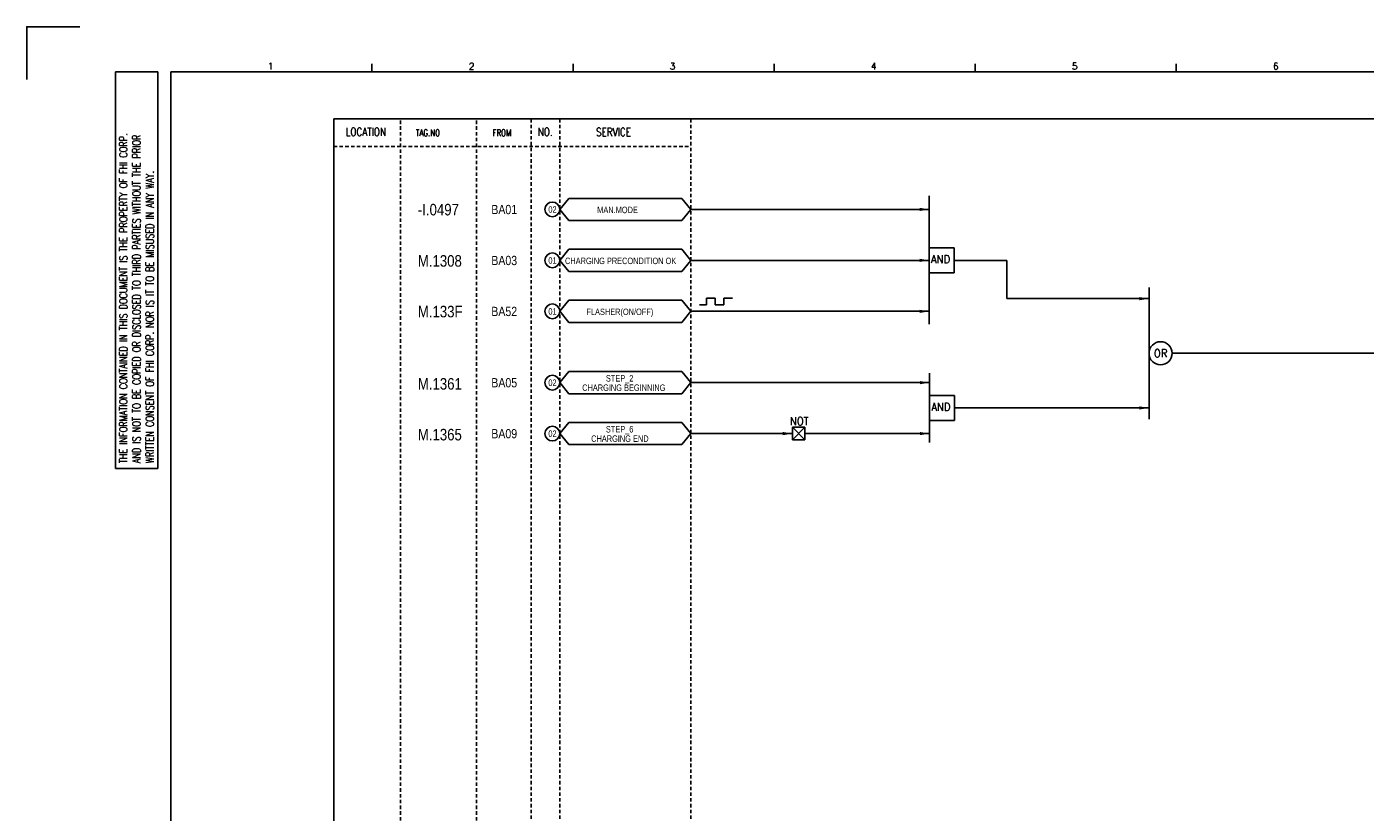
# Model space of a CAD drawing. Extents: x 1485 to 2451, y -128 to 555.
# Tile 2 of 4: x 1485 to 2066, y 214 to 555. Entities that reach past the tile are written whole.
import ezdxf
from ezdxf.enums import TextEntityAlignment as Align

# ---------------------------------------------------------------- set-up
doc = ezdxf.new("R2010")
doc.units = 0
doc.header["$MEASUREMENT"] = 0
doc.linetypes.add('HIDDEN', pattern=[4, 1.5, -1, 1.5])
doc.layers.get('0').update_dxf_attribs({"linetype": 'CONTINUOUS'})
doc.layers.get('DEFPOINTS').update_dxf_attribs({"linetype": 'CONTINUOUS'})
for name, color, linetype in [('CON', 4, 'CONTINUOUS'), ('DCS', 7, 'CONTINUOUS'), ('DIM', 3, 'CONTINUOUS'), ('HID', 2, 'HIDDEN'), ('圖框CON', 4, 'CONTINUOUS'), ('框線', 6, 'CONTINUOUS')]:
    doc.layers.add(name, color=color, linetype=linetype)
doc.styles.add('DAYUKP', font='complex', dxfattribs={"bigfont": 'DAYUKP.SHX'})
doc.styles.add('ROMANS', font='romans', dxfattribs={"width": 0.8})
doc.styles.add('style3', font='ARIALN.TTF')

# ---------------------------------------------------------------- blocks, each defined once
blk = doc.blocks.new('LEADER')
at = {"layer": 'CON'}
blk.add_solid([(0.85, -0.57), (0.85, -1.57), (3.85, -1.07)], dxfattribs=at)
blk = doc.blocks.new('1')
at = {"layer": 'DEFPOINTS'}
blk.add_lwpolyline([(1268.99, 689.33), (1246.02, 689.33), (1246.02, 666.36)], dxfattribs=at)
at = {"layer": '圖框CON'}
for p, q in [((1284.5, 669.81), (1302.87, 669.81)), ((1284.5, 497.52), (1284.5, 669.81)), ((1302.87, 497.52), (1302.87, 669.81)), ((1395.91, 669.85), (1395.91, 673.29)), ((1483.2, 669.85), (1483.2, 673.29)), ((1570.49, 669.85), (1570.49, 673.29)), ((1657.78, 669.85), (1657.78, 673.29)), ((1745.08, 669.85), (1745.08, 673.29)), ((1284.5, 497.52), (1302.87, 497.52))]:
    blk.add_line(p, q, dxfattribs=at)
at = {"layer": '框線'}
for p, q in [((1308.62, 669.81), (1308.62, 26.6)), ((2181.53, 669.81), (1308.62, 669.81))]:
    blk.add_line(p, q, dxfattribs=at)
at = {"style": 'DAYUKP'}
for s, p in [('1', (1350.64, 670.78)), ('2', (1437.93, 670.78)), ('3', (1525.22, 670.78)), ('4', (1612.51, 670.78)), ('5', (1699.8, 670.78)), ('6', (1787.1, 670.78))]:
    blk.add_text(s, height=2.87, dxfattribs=at).set_placement(p)
at = {"layer": 'DIM', "style": 'ROMANS', "width": 0.75}
for s, p in [('THE INFORMATION CONTAINED IN THIS DOCUMENT IS THE PROPERTY OF FHI CORP.', (1287.94, 499.82)), ('AND IS NOT TO BE COPIED OR DISCLOSED TO THIRD PARTIES WITHOUT THE PRIOR', (1293.68, 499.82)), ('WRITTEN CONSENT OF FHI CORP. NOR IS IT TO BE MISUSED IN ANY WAY.', (1299.43, 499.82))]:
    blk.add_text(s, height=3.4457, rotation=90, dxfattribs=at).set_placement(p, align=Align.MIDDLE_LEFT)

msp = doc.modelspace()

# ---------------------------------------------------------------- linework, layer by layer
at = {"layer": 'CON', "color": 6}
for p, q in [((1716.24, 475.32), (1720.14, 480.13)), ((1769.28, 480.13), (1720.14, 480.13)), ((1773.17, 475.32), (1769.28, 480.13)), ((1876.65, 481.15), (1876.65, 425.49)), ((1716.24, 475.32), (1720.14, 470.5)), ((1773.17, 475.32), (1769.28, 470.5)), ((1720.14, 470.5), (1769.28, 470.5)), ((1716.24, 453.19), (1720.14, 458)), ((1769.28, 458), (1720.14, 458)), ((1773.17, 453.19), (1769.28, 458)), ((1876.65, 447.71), (1876.65, 458.67)), ((1887.52, 458.67), (1876.65, 458.67)), ((1887.52, 447.71), (1887.52, 458.67)), ((1716.24, 453.19), (1720.14, 448.37)), ((1720.14, 448.37), (1769.28, 448.37)), ((1773.17, 453.19), (1769.28, 448.37)), ((1887.52, 447.71), (1876.65, 447.71)), ((1716.24, 431.06), (1720.14, 435.88)), ((1769.28, 435.88), (1720.14, 435.88)), ((1773.17, 431.06), (1769.28, 435.88)), ((1972.1, 441.42), (1972.1, 384.23)), ((1716.24, 431.06), (1720.14, 426.24)), ((1773.17, 431.06), (1769.28, 426.24)), ((1720.14, 426.24), (1769.28, 426.24)), ((1716.24, 400.09), (1720.14, 404.91)), ((1769.28, 404.91), (1720.14, 404.91)), ((1773.17, 400.09), (1769.28, 404.91)), ((1876.8, 404.17), (1876.8, 374.02)), ((1716.24, 400.09), (1720.14, 395.28)), ((1720.14, 395.28), (1769.28, 395.28)), ((1773.17, 400.09), (1769.28, 395.28)), ((1887.66, 394.57), (1876.8, 394.57)), ((1876.8, 383.61), (1876.8, 394.57)), ((1887.66, 383.61), (1887.66, 394.57)), ((1887.66, 383.61), (1876.8, 383.61)), ((1716.24, 377.97), (1720.14, 382.78)), ((1716.24, 377.97), (1720.14, 373.15)), ((1769.28, 382.78), (1720.14, 382.78)), ((1773.17, 377.97), (1769.28, 382.78)), ((1773.17, 377.97), (1769.28, 373.15)), ((1817.25, 380.7), (1822.71, 375.24)), ((1822.71, 380.7), (1817.25, 375.24)), ((1817.25, 375.24), (1817.25, 380.7)), ((1817.25, 380.7), (1822.71, 380.7)), ((1822.71, 380.7), (1822.71, 375.24)), ((1720.14, 373.15), (1769.28, 373.15)), ((1822.71, 375.24), (1817.25, 375.24))]:
    msp.add_line(p, q, dxfattribs=at)
at = {"layer": 'CON'}
for p, q in [((1773.17, 475.32), (1876.65, 475.32)), ((1773.17, 453.19), (1876.65, 453.19)), ((1887.52, 453.19), (1910.43, 453.19)), ((1910.43, 453.19), (1910.43, 436.56)), ((1779.94, 436.72), (1783.73, 436.72)), ((1779.94, 433.88), (1779.94, 436.72)), ((1783.73, 436.72), (1783.73, 433.88)), ((1787.52, 436.72), (1791.31, 436.72)), ((1787.52, 436.72), (1787.52, 433.88)), ((1910.43, 436.56), (1972.1, 436.56)), ((1773.17, 431.06), (1876.65, 431.06)), ((1776.99, 433.88), (1779.94, 433.88)), ((1783.73, 433.88), (1787.52, 433.88)), ((1982.18, 412.83), (2218.37, 412.83)), ((1773.17, 400.09), (1876.8, 400.09)), ((1887.66, 389.09), (1972.1, 389.09)), ((1773.17, 377.97), (1817.25, 377.97)), ((1822.71, 377.97), (1876.8, 377.97))]:
    msp.add_line(p, q, dxfattribs=at)
msp.add_lwpolyline([(1618.12, 514.61), (2332.12, 514.61), (2332.12, 14.8), (1618.12, 14.8)], close=True, dxfattribs=at)
for centre in [(1713.03, 475.32), (1713.03, 453.19), (1713.03, 431.06), (1713.03, 400.09), (1713.03, 377.97)]:
    msp.add_circle(centre, 3.21, dxfattribs=at)
at = {"layer": 'CON', "color": 6}
msp.add_circle((1977.14, 412.83), 5.04, dxfattribs=at)
at = {"layer": 'HID'}
for p, q in [((1647.17, 513.91), (1647.17, 14.8)), ((1680.1, 513.91), (1680.1, 14.8)), ((1703.82, 514.61), (1703.82, 14.78)), ((1716.24, 514.61), (1716.24, 14.78)), ((1773.17, 514.61), (1773.17, 14.8)), ((1618.12, 502.7), (1773.17, 502.7))]:
    msp.add_line(p, q, dxfattribs=at)

# ---------------------------------------------------------------- block references
msp.add_blockref('1', (238.81, -134.69))
at = {"layer": 'CON', "xscale": 1.4, "yscale": 1.4, "zscale": 1.4}
for p in [(1871.26, 476.81), (1871.26, 454.68), (1966.71, 438.05), (1871.26, 432.55), (1871.41, 401.59), (1966.71, 390.59), (1811.86, 379.46), (1871.41, 379.46)]:
    msp.add_blockref('LEADER', p, dxfattribs=at)

# ---------------------------------------------------------------- texts
at = {"layer": 'CON', "style": 'ROMANS'}
for s, width, p in [('LOCATION', 0.8, (1632.05, 509)), ('NO.', 0.8, (1709.94, 509)), ('SERVICE', 0.8, (1739.59, 508.93)), ('OR', 0.9, (1977.14, 412.83)), ('NOT', 0.9, (1820.26, 383.35))]:
    msp.add_text(s, height=3.5, dxfattribs=dict(at, width=width)).set_placement(p, align=Align.MIDDLE)
for s, height, width, p in [('TAG.NO', 2.8, 0.8, (1653.78, 506.35)), ('FROM', 2.8, 0.8, (1687.04, 506.35)), ('AND', 3.5, 0.9, (1877.45, 450.87)), ('AND', 3.5, 0.9, (1877.6, 386.78))]:
    msp.add_text(s, height=height, dxfattribs=dict(at, width=width)).set_placement(p, align=Align.BOTTOM_LEFT)
at = {"layer": 'CON', "style": 'style3'}
for s, p in [('BA01', (1686.53, 475.27)), ('BA03', (1686.53, 453.14)), ('BA52', (1686.53, 431.01)), ('BA05', (1686.53, 400.04)), ('BA09', (1686.53, 377.92))]:
    msp.add_text(s, height=4, dxfattribs=at).set_placement(p, align=Align.MIDDLE_LEFT)
for s, p in [('02', (1711.31, 473.04)), ('MAN.MODE', (1732.51, 472.86)), ('01', (1711.31, 450.91)), ('CHARGING PRECONDITION OK', (1718.55, 450.73)), ('01', (1711.31, 428.78)), ('FLASHER(ON/OFF)', (1727.83, 428.6)), ('02', (1711.31, 397.81)), ('STEP_2', (1736.28, 399.73)), ('CHARGING BEGINNING', (1725.98, 395.65)), ('02', (1711.31, 375.68)), ('STEP_6', (1736.28, 377.6)), ('CHARGING END', (1729.88, 373.52))]:
    msp.add_text(s, height=2.8, dxfattribs=at).set_placement(p, align=Align.BOTTOM_LEFT)
at = {"layer": 'DCS', "linetype": 'ByBlock', "style": 'style3'}
for s, p in [('-I.0497', (1654.63, 472.73)), ('M.1308', (1654.63, 450.46)), ('M.133F', (1654.63, 428.45)), ('M.1361', (1654.63, 397.06)), ('M.1365', (1654.63, 375.01))]:
    msp.add_text(s, height=5, dxfattribs=at).set_placement(p)

doc.saveas('drawing.dxf')
